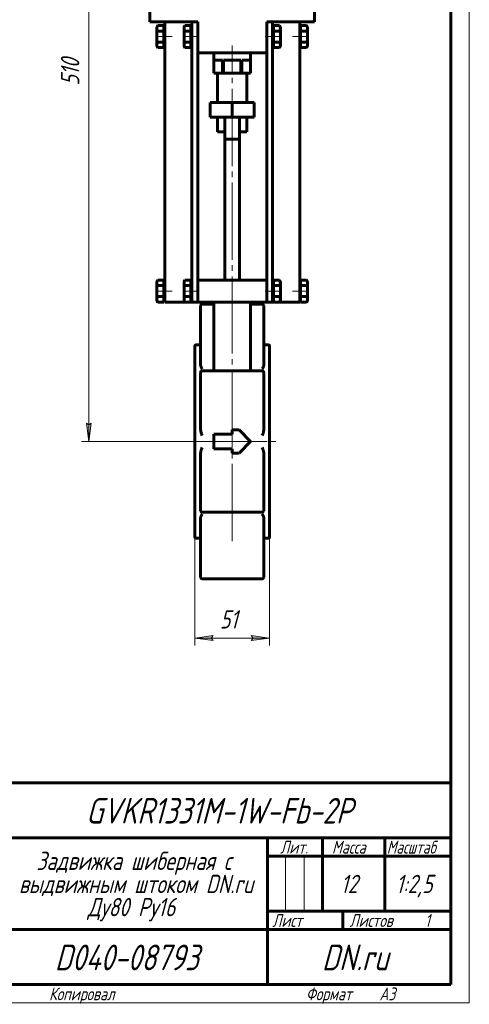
# Model space of a CAD drawing. Header units: millimetres. Extents: x 0 to 297, y 0 to 429.
# Tile 2 of 3: x 174 to 297, y 0 to 268. Entities that reach past the tile are written whole.
import ezdxf

# ---------------------------------------------------------------- set-up
doc = ezdxf.new("R2010")
doc.units = ezdxf.units.MM
for name, pattern in [('K5LT-1', [0]), ('K5LT_AXLED', [25.582741, 21.082741, -1.5, 1.5, -1.5]), ('K5LT_BASIC', [0]), ('K5LT_THIN', [0])]:
    doc.linetypes.add(name, pattern=pattern)
doc.layers.add('Системный слой', color=7, linetype='Continuous')
doc.layers.add('Системный слой (1)', color=251, linetype='Continuous', true_color=0x6c6c6c)
doc.styles.add('KDIMTEXTSTYLE', font='txt', dxfattribs={"width": 0.96, "oblique": 15, "height": 5})
doc.styles.add('KTEXTSTYLE', font='txt', dxfattribs={"width": 0.96, "height": 5})
doc.dimstyles.new('KDIMSTYLE (0.40)', dxfattribs={"dimtxt": 5, "dimasz": 1, "dimexe": 2, "dimexo": 0, "dimgap": 1, "dimtad": 1, "dimlfac": 2.5, "dimtxsty": 'KDIMTEXTSTYLE', "dimsah": 1, "dimcen": 0, "dimdle": 1, "dimadec": 0, "dimazin": 0, "dimtfac": 0.667, "dimtmove": 0, "dimatfit": 3, "dimfxl": 1, "dimtvp": 1, "dimtolj": 1, "dimtzin": 0, "dimarcsym": 0})

# ---------------------------------------------------------------- blocks, each defined once
blk = doc.blocks.new('U16')
at = {"layer": 'Системный слой (1)', "color": 143, "linetype": 'K5LT_BASIC', "lineweight": 60, "true_color": 0x33acca}
for p, q in [((222.59, 179.45), (223.79, 179.45)), ((240.99, 179.45), (242.19, 179.45))]:
    blk.add_line(p, q, dxfattribs=at)
blk = doc.blocks.new('U17')
at = {"layer": 'Системный слой (1)', "color": 143, "linetype": 'K5LT_BASIC', "lineweight": 60, "true_color": 0x33acca}
for p, q in [((222.59, 126.65), (223.79, 126.65)), ((240.99, 126.65), (242.19, 126.65))]:
    blk.add_line(p, q, dxfattribs=at)
blk = doc.blocks.new('D7')
at = {"layer": 'Системный слой (1)'}
for points in [[(227.19, 98.8), (226.69, 99.46), (227.19, 100.12), (222.19, 99.46)], [(237.59, 98.8), (242.59, 99.46), (237.59, 100.12), (238.09, 99.46)]]:
    blk.add_hatch(color=7, dxfattribs=at).paths.add_polyline_path(points)
at = {"layer": 'Системный слой (1)', "color": 7, "linetype": 'K5LT_THIN', "lineweight": 18, "true_color": 0xffffff}
for p, q in [((222.19, 127.05), (222.19, 97.46)), ((242.59, 127.05), (242.59, 97.46)), ((222.19, 99.46), (227.19, 100.12)), ((227.19, 98.8), (222.19, 99.46)), ((227.19, 100.12), (226.69, 99.46)), ((226.69, 99.46), (227.19, 98.8)), ((238.09, 99.46), (237.59, 100.12)), ((237.59, 100.12), (242.59, 99.46)), ((242.59, 99.46), (237.59, 98.8)), ((237.59, 98.8), (238.09, 99.46))]:
    blk.add_line(p, q, dxfattribs=at)
blk.add_wipeout([(229.04, 100.46), (229.04, 107.84), (235.48, 107.84), (235.48, 100.46)]).dxf.layer = 'Системный слой (1)'
blk.add_line((222.19, 99.46), (242.59, 99.46), dxfattribs=at)
at = {"layer": 'Системный слой (1)', "color": 7, "insert": (229.04, 107.05), "char_height": 5, "attachment_point": 1, "style": 'KTEXTSTYLE'}
blk.add_mtext('\\fArial|b0|c204|p34;\\H5.0;\\W1.000;\\Q15;\\fGOST Type AU|b0|i0|c204|p34;\\Q15;\\W0.960;51', dxfattribs=at)
blk = doc.blocks.new('KDIMARROW_01')
at = {"layer": 'Системный слой'}
blk.add_hatch(color=0, dxfattribs=at).paths.add_polyline_path([(-5, -0.66), (0, 0), (-5, 0.66), (-4.5, 0)])
at = {"layer": 'Системный слой', "color": 0, "linetype": 'K5LT_THIN', "lineweight": 18}
for p, q in [((-4.5, 0), (-5, 0.66)), ((-5, 0.66), (0, 0)), ((0, 0), (-5, -0.66)), ((-5, -0.66), (-4.5, 0))]:
    blk.add_line(p, q, dxfattribs=at)
at = {"layer": 'Системный слой (1)', "color": 0, "linetype": 'K5LT_THIN', "lineweight": 18}
blk.add_line((96.52, 153.05), (96.12, 153.05), dxfattribs=at)
blk = doc.blocks.new('D8')
at = {"layer": 'Системный слой (1)'}
for points in [[(193.98, 352.05), (193.32, 357.05), (192.66, 352.05), (193.32, 352.55)], [(193.32, 153.05), (193.98, 158.05), (193.32, 157.55), (192.66, 158.05)]]:
    blk.add_hatch(color=7, dxfattribs=at).paths.add_polyline_path(points)
at = {"layer": 'Системный слой (1)', "color": 7, "linetype": 'K5LT_THIN', "lineweight": 18, "true_color": 0xffffff}
for p, q in [((213.99, 357.05), (191.32, 357.05)), ((192.66, 352.05), (193.32, 357.05)), ((193.32, 357.05), (193.98, 352.05)), ((193.32, 352.55), (192.66, 352.05)), ((193.98, 352.05), (193.32, 352.55)), ((193.32, 153.05), (192.66, 158.05)), ((192.66, 158.05), (193.32, 157.55)), ((193.32, 157.55), (193.98, 158.05)), ((193.98, 158.05), (193.32, 153.05)), ((222.19, 153.05), (191.32, 153.05))]:
    blk.add_line(p, q, dxfattribs=at)
blk.add_wipeout([(192.32, 250.1), (184.94, 250.1), (184.94, 259.6), (192.32, 259.6)]).dxf.layer = 'Системный слой (1)'
blk.add_line((193.32, 357.05), (193.32, 153.05), dxfattribs=at)
at = {"layer": 'Системный слой (1)', "color": 7, "insert": (185.73, 250.1), "char_height": 5, "attachment_point": 1, "rotation": 90, "style": 'KTEXTSTYLE'}
blk.add_mtext('\\fArial|b0|c204|p34;\\H5.0;\\W1.000;\\Q15;\\fGOST Type AU|b0|i0|c204|p34;\\Q15;\\W0.960;510', dxfattribs=at)
blk = doc.blocks.new('U22')
at = {"color": 7, "linetype": 'K5LT_THIN', "lineweight": 18, "true_color": 0xffffff}
for p, q in [((297, 420), (297, 0)), ((246.96, 25), (246.96, 40)), ((251.98, 25), (251.98, 40)), ((297, 0), (0, 0))]:
    blk.add_line(p, q, dxfattribs=at)
at = {"color": 143, "linetype": 'K5LT_BASIC', "lineweight": 60, "true_color": 0x33acca}
for p, q in [((292, 415), (292, 5)), ((107, 60), (292, 60)), ((172, 45), (292, 45)), ((242, 5), (242, 45)), ((257, 25), (257, 45)), ((274, 25), (274, 45)), ((242, 40), (257, 40)), ((257, 40), (292, 40)), ((242, 25), (292, 25)), ((262.57, 20), (262.57, 25)), ((172, 20), (242, 20)), ((242, 20), (292, 20)), ((292, 5), (20, 5))]:
    blk.add_line(p, q, dxfattribs=at)
at = {"color": 7, "attachment_point": 1, "style": 'KTEXTSTYLE'}
for s, insert, char_height in [('\\fArial|b0|c204|p34;\\H5.0;\\W1.000;\\Q15;\\fGOST Type AU|b0|i0|c204|p34;\\Q15;\\W0.960;\\H7.00;GVKR1331M-1W-Fb-2P', (192.57, 55.86), 7), ('\\fArial|b0|c204|p34;\\H5.0;\\W1.000;\\Q15;\\fGOST Type AU|b0|i0|c204|p34;\\Q15;\\W0.960;\\H3.50;Лит.', (245.47, 44.18), 3.5), ('\\fArial|b0|c204|p34;\\H5.0;\\W1.000;\\Q15;\\fGOST Type AU|b0|i0|c204|p34;\\Q15;\\W0.960;\\H3.50;Масса', (259.58, 44.18), 3.5), ('\\fArial|b0|c204|p34;\\H5.0;\\W1.000;\\Q15;\\fGOST Type AU|b0|i0|c204|p34;\\Q15;\\W0.926;\\H3.50;Масштаб', (274.52, 44.18), 3.5), ('\\fArial|b0|c204|p34;\\H5.0;\\W1.000;\\Q15;\\fGOST Type AU|b0|i0|c204|p34;\\Q15;\\W0.960;Задвижка шиберная с', (179.04, 41.21), 5), ('\\fArial|b0|c204|p34;\\H5.0;\\W1.000;\\Q15;\\fGOST Type AU|b0|i0|c204|p34;\\Q15;\\W0.960;12', (261.94, 34.9), 5), ('\\fArial|b0|c204|p34;\\H5.0;\\W1.000;\\Q15;\\fGOST Type AU|b0|i0|c204|p34;\\Q15;\\W0.960;{\\c16737820;1:2,5}', (277, 34.9), 5), ('\\fArial|b0|c204|p34;\\H5.0;\\W1.000;\\Q15;\\fGOST Type AU|b0|i0|c204|p34;\\Q15;\\W0.960;выдвижным штоком DN.ru', (174.27, 34.9), 5), ('\\fArial|b0|c204|p34;\\H5.0;\\W1.000;\\Q15;\\fGOST Type AU|b0|i0|c204|p34;\\Q15;\\W0.960;Ду80 Ру16', (192.99, 28.59), 5), ('\\fArial|b0|c204|p34;\\H5.0;\\W1.000;\\Q15;\\fGOST Type AU|b0|i0|c204|p34;\\Q15;\\W0.960;\\H3.50;Лист', (243.32, 24.18), 3.5), ('\\fArial|b0|c204|p34;\\H5.0;\\W1.000;\\Q15;\\fGOST Type AU|b0|i0|c204|p34;\\Q15;\\W0.960;\\H3.50;Листов', (264.36, 24.18), 3.5), ('\\fArial|b0|c204|p34;\\H5.0;\\W1.000;\\Q15;\\fGOST Type AU|b0|i0|c204|p34;\\Q15;\\W0.960;\\H3.50;1', (284.91, 24.18), 3.5), ('\\fArial|b0|c204|p34;\\H5.0;\\W1.000;\\Q15;\\fGOST Type AU|b0|i0|c204|p34;\\Q15;\\W0.960;\\H7.00;D040-08793', (184.06, 15.86), 7), ('\\fArial|b0|c204|p34;\\H5.0;\\W1.000;\\Q15;\\fGOST Type AU|b0|i0|c204|p34;\\Q15;\\W0.960;\\H7.00;DN.ru', (256.84, 15.86), 7), ('\\fArial|b0|c204|p34;\\H5.0;\\W1.000;\\Q15;\\fGOST Type AU|b0|i0|c204|p34;\\Q15;\\W0.960;\\H3.50;Копировал', (182.5, 4.18), 3.5), ('\\fArial|b0|c204|p34;\\H5.0;\\W1.000;\\Q15;\\fGOST Type AU|b0|i0|c204|p34;\\Q15;\\W0.960;\\H3.50;Формат', (252.5, 4.18), 3.5), ('\\fArial|b0|c204|p34;\\H5.0;\\W1.000;\\Q15;\\fGOST Type AU|b0|i0|c204|p34;\\Q15;\\W0.960;\\H3.50;A3', (272.5, 4.18), 3.5)]:
    blk.add_mtext(s, dxfattribs=dict(at, insert=insert, char_height=char_height))

msp = doc.modelspace()

# ---------------------------------------------------------------- linework, layer by layer
at = {"layer": 'Системный слой (1)', "color": 143, "linetype": 'K5LT_BASIC', "lineweight": 60, "true_color": 0x33acca}
for p, q in [((209.9947, 267.4471), (209.9947, 280.6471)), ((254.7947, 267.4471), (254.7947, 280.6471)), ((213.9947, 267.4471), (209.9947, 267.4471)), ((212.1069, 266.4494), (211.8747, 266.0471)), ((211.8747, 266.0471), (211.8747, 265.6988)), ((213.7547, 266.4494), (212.1069, 266.4494)), ((213.7547, 266.4494), (213.7547, 265.6988)), ((213.9947, 266.0471), (213.7547, 266.0471)), ((213.9947, 267.4471), (213.9947, 191.0471)), ((213.9947, 267.4471), (221.3947, 267.4471)), ((219.5069, 266.4494), (219.2747, 266.0471)), ((219.2747, 266.0471), (219.2747, 265.6988)), ((221.1547, 266.4494), (219.5069, 266.4494)), ((221.1547, 266.4494), (221.1547, 265.6988)), ((221.3947, 266.0471), (221.1547, 266.0471)), ((221.3947, 267.4471), (222.9947, 267.4471)), ((221.3947, 267.4471), (221.3947, 191.0471)), ((222.9947, 267.4471), (222.9947, 197.0471)), ((243.3947, 267.4471), (241.7947, 267.4471)), ((241.7947, 267.4471), (241.7947, 197.0471)), ((243.3947, 267.4471), (243.3947, 191.0471)), ((243.3947, 267.4471), (250.7947, 267.4471)), ((243.3947, 266.0471), (243.6347, 266.0471)), ((243.6347, 266.4494), (243.6347, 265.6988)), ((243.6347, 266.4494), (245.2825, 266.4494)), ((245.2825, 266.4494), (245.5147, 266.0471)), ((245.5147, 266.0471), (245.5147, 265.6988)), ((250.7947, 267.4471), (250.7947, 191.0471)), ((254.7947, 267.4471), (250.7947, 267.4471)), ((250.7947, 266.0471), (251.0347, 266.0471)), ((251.0347, 266.4494), (251.0347, 265.6988)), ((251.0347, 266.4494), (252.6825, 266.4494)), ((252.6825, 266.4494), (252.9147, 266.0471)), ((252.9147, 266.0471), (252.9147, 265.6988)), ((211.8747, 265.6988), (211.8747, 263.4471)), ((211.8747, 263.4471), (211.8747, 261.1955)), ((213.7547, 264.9483), (212.1069, 264.9483)), ((213.7547, 265.6988), (213.7547, 264.9483)), ((213.7547, 264.9483), (213.7547, 263.4471)), ((213.7547, 263.4471), (213.7547, 261.946)), ((219.2747, 265.6988), (219.2747, 263.4471)), ((219.2747, 263.4471), (219.2747, 261.1955)), ((221.1547, 264.9483), (219.5069, 264.9483)), ((221.1547, 265.6988), (221.1547, 264.9483)), ((221.1547, 264.9483), (221.1547, 263.4471)), ((221.1547, 263.4471), (221.1547, 261.946)), ((243.6347, 265.6988), (243.6347, 264.9483)), ((243.6347, 264.9483), (243.6347, 263.4471)), ((243.6347, 264.9483), (245.2825, 264.9483)), ((243.6347, 263.4471), (243.6347, 261.946)), ((245.5147, 265.6988), (245.5147, 263.4471)), ((245.5147, 263.4471), (245.5147, 261.1955)), ((251.0347, 265.6988), (251.0347, 264.9483)), ((251.0347, 264.9483), (251.0347, 263.4471)), ((251.0347, 264.9483), (252.6825, 264.9483)), ((251.0347, 263.4471), (251.0347, 261.946)), ((252.9147, 265.6988), (252.9147, 263.4471)), ((252.9147, 263.4471), (252.9147, 261.1955)), ((211.8747, 261.1955), (211.8747, 260.8471)), ((212.1069, 260.4449), (211.8747, 260.8471)), ((213.7547, 261.946), (212.1069, 261.946)), ((213.7547, 260.4449), (212.1069, 260.4449)), ((213.7547, 261.946), (213.7547, 261.1955)), ((213.7547, 261.1955), (213.7547, 260.4449)), ((213.9947, 260.8471), (213.7547, 260.8471)), ((219.2747, 261.1955), (219.2747, 260.8471)), ((219.5069, 260.4449), (219.2747, 260.8471)), ((221.1547, 261.946), (219.5069, 261.946)), ((221.1547, 260.4449), (219.5069, 260.4449)), ((221.1547, 261.946), (221.1547, 261.1955)), ((221.1547, 261.1955), (221.1547, 260.4449)), ((221.3947, 260.8471), (221.1547, 260.8471)), ((243.3947, 260.8471), (243.6347, 260.8471)), ((243.6347, 261.946), (245.2825, 261.946)), ((243.6347, 261.946), (243.6347, 261.1955)), ((243.6347, 261.1955), (243.6347, 260.4449)), ((243.6347, 260.4449), (245.2825, 260.4449)), ((245.2825, 260.4449), (245.5147, 260.8471)), ((245.5147, 261.1955), (245.5147, 260.8471)), ((250.7947, 260.8471), (251.0347, 260.8471)), ((251.0347, 261.946), (251.0347, 261.1955)), ((251.0347, 261.946), (252.6825, 261.946)), ((251.0347, 261.1955), (251.0347, 260.4449)), ((251.0347, 260.4449), (252.6825, 260.4449)), ((252.6825, 260.4449), (252.9147, 260.8471)), ((252.9147, 261.1955), (252.9147, 260.8471)), ((222.9947, 259.0471), (241.7947, 259.0471)), ((227.3947, 253.4471), (227.3947, 259.0471)), ((237.3947, 253.4471), (237.3947, 259.0471)), ((227.3968, 253.4471), (227.3968, 257.0471)), ((227.3968, 257.0471), (229.7716, 257.0471)), ((229.7716, 253.4471), (229.7716, 257.0471)), ((230.0198, 257.0471), (232.3947, 257.0471)), ((230.0198, 253.4471), (230.0198, 257.0471)), ((232.3947, 257.0471), (234.7696, 257.0471)), ((234.7696, 253.4471), (234.7696, 257.0471)), ((235.0178, 257.0471), (237.3926, 257.0471)), ((235.0178, 253.4471), (235.0178, 257.0471)), ((237.3926, 253.4471), (237.3926, 257.0471)), ((227.3947, 253.4471), (227.3968, 253.4471)), ((227.3968, 253.4471), (229.7716, 253.4471)), ((228.3947, 245.4471), (228.3947, 253.4471)), ((229.7716, 253.4471), (230.0198, 253.4471)), ((230.0198, 253.4471), (234.7696, 253.4471)), ((234.7696, 253.4471), (235.0178, 253.4471)), ((235.0178, 253.4471), (237.3926, 253.4471)), ((236.3947, 245.4471), (236.3947, 253.4471)), ((237.3926, 253.4471), (237.3947, 253.4471)), ((226.3947, 241.4471), (226.3947, 245.4471)), ((226.3947, 245.4471), (232.3947, 245.4471)), ((232.3947, 241.4471), (232.3947, 245.4471)), ((232.3947, 245.4471), (238.3947, 245.4471)), ((238.3947, 241.4471), (238.3947, 245.4471)), ((226.3947, 241.4471), (232.3947, 241.4471)), ((228.3947, 237.4471), (228.3947, 241.4471)), ((230.3947, 235.4471), (230.3947, 241.4471)), ((232.3947, 241.4471), (238.3947, 241.4471)), ((234.3947, 235.4471), (234.3947, 241.4471)), ((236.3947, 237.4471), (236.3947, 241.4471)), ((228.3947, 237.4471), (230.3947, 237.4471)), ((234.3947, 237.4471), (236.3947, 237.4471)), ((230.3947, 197.0471), (230.3947, 235.4471)), ((234.3947, 235.4471), (230.3947, 235.4471)), ((234.3947, 197.0471), (234.3947, 235.4471)), ((212.1069, 197.0494), (211.8747, 196.6471)), ((211.8747, 196.6471), (211.8747, 196.2988)), ((211.8747, 196.2988), (211.8747, 194.0471)), ((213.7547, 197.0494), (212.1069, 197.0494)), ((213.7547, 197.0494), (213.7547, 196.2988)), ((213.9947, 196.6471), (213.7547, 196.6471)), ((213.7547, 196.2988), (213.7547, 195.5483)), ((219.5069, 197.0494), (219.2747, 196.6471)), ((219.2747, 196.6471), (219.2747, 196.2988)), ((219.2747, 196.2988), (219.2747, 194.0471)), ((221.1547, 197.0494), (219.5069, 197.0494)), ((221.1547, 197.0494), (221.1547, 196.2988)), ((221.3947, 196.6471), (221.1547, 196.6471)), ((221.1547, 196.2988), (221.1547, 195.5483)), ((222.9947, 191.0471), (222.9947, 197.0471)), ((222.9947, 197.0471), (241.7947, 197.0471)), ((241.7947, 191.0471), (241.7947, 197.0471)), ((243.3947, 196.6471), (243.6347, 196.6471)), ((243.6347, 197.0494), (243.6347, 196.2988)), ((243.6347, 197.0494), (245.2825, 197.0494)), ((243.6347, 196.2988), (243.6347, 195.5483)), ((245.2825, 197.0494), (245.5147, 196.6471)), ((245.5147, 196.6471), (245.5147, 196.2988)), ((245.5147, 196.2988), (245.5147, 194.0471)), ((250.7947, 196.6471), (251.0347, 196.6471)), ((251.0347, 197.0494), (252.6825, 197.0494)), ((251.0347, 197.0494), (251.0347, 196.2988)), ((251.0347, 196.2988), (251.0347, 195.5483)), ((252.6825, 197.0494), (252.9147, 196.6471)), ((252.9147, 196.6471), (252.9147, 196.2988)), ((252.9147, 196.2988), (252.9147, 194.0471)), ((211.8747, 194.0471), (211.8747, 191.7955)), ((213.7547, 195.5483), (212.1069, 195.5483)), ((213.7547, 195.5483), (213.7547, 194.0471)), ((213.7547, 194.0471), (213.7547, 192.546)), ((219.2747, 194.0471), (219.2747, 191.7955)), ((221.1547, 195.5483), (219.5069, 195.5483)), ((221.1547, 195.5483), (221.1547, 194.0471)), ((221.1547, 194.0471), (221.1547, 192.546)), ((243.6347, 195.5483), (245.2825, 195.5483)), ((243.6347, 195.5483), (243.6347, 194.0471)), ((243.6347, 194.0471), (243.6347, 192.546)), ((245.5147, 194.0471), (245.5147, 191.7955)), ((251.0347, 195.5483), (252.6825, 195.5483)), ((251.0347, 195.5483), (251.0347, 194.0471)), ((251.0347, 194.0471), (251.0347, 192.546)), ((252.9147, 194.0471), (252.9147, 191.7955)), ((211.8747, 191.7955), (211.8747, 191.4471)), ((212.1069, 191.0449), (211.8747, 191.4471)), ((213.7547, 192.546), (212.1069, 192.546)), ((213.7547, 191.0449), (212.1069, 191.0449)), ((213.7547, 192.546), (213.7547, 191.7955)), ((213.7547, 191.7955), (213.7547, 191.0449)), ((213.9947, 191.4471), (213.7547, 191.4471)), ((217.5947, 191.0471), (213.9947, 191.0471)), ((219.5056, 191.0471), (217.5947, 191.0471)), ((219.2747, 191.7955), (219.2747, 191.4471)), ((219.5069, 191.0449), (219.2747, 191.4471)), ((221.1547, 192.546), (219.5069, 192.546)), ((221.1547, 191.0449), (219.5069, 191.0449)), ((221.1547, 192.546), (221.1547, 191.7955)), ((221.1547, 191.7955), (221.1547, 191.0449)), ((221.3947, 191.4471), (221.1547, 191.4471)), ((221.3947, 191.0471), (221.1547, 191.0471)), ((221.3947, 191.0471), (222.9947, 191.0471)), ((222.9947, 191.0471), (241.7947, 191.0471)), ((227.3947, 191.0471), (227.3947, 172.3053)), ((237.3947, 191.0471), (237.3947, 172.3053)), ((243.3947, 191.0471), (241.7947, 191.0471)), ((243.3947, 191.4471), (243.6347, 191.4471)), ((243.3947, 191.0471), (243.6347, 191.0471)), ((243.6347, 192.546), (243.6347, 191.7955)), ((243.6347, 192.546), (245.2825, 192.546)), ((243.6347, 191.7955), (243.6347, 191.0449)), ((243.6347, 191.0449), (245.2825, 191.0449)), ((245.2825, 191.0449), (245.5147, 191.4471)), ((245.2838, 191.0471), (247.1947, 191.0471)), ((245.5147, 191.7955), (245.5147, 191.4471)), ((247.1947, 191.0471), (250.7947, 191.0471)), ((250.7947, 191.4471), (251.0347, 191.4471)), ((251.0347, 192.546), (251.0347, 191.7955)), ((251.0347, 192.546), (252.6825, 192.546)), ((251.0347, 191.7955), (251.0347, 191.0449)), ((251.0347, 191.0449), (252.6825, 191.0449)), ((252.6825, 191.0449), (252.9147, 191.4471)), ((252.9147, 191.7955), (252.9147, 191.4471)), ((223.7947, 181.7934), (223.7947, 190.0895)), ((227.3947, 190.4895), (224.1947, 190.4895)), ((240.5947, 190.4895), (237.3947, 190.4895)), ((240.9947, 189.6328), (240.9947, 190.0895)), ((240.9947, 181.7934), (240.9947, 190.0895)), ((223.7947, 176.6197), (223.7947, 181.7934)), ((240.9947, 176.6197), (240.9947, 181.7934)), ((222.1947, 179.0471), (222.1947, 127.0471)), ((242.5947, 179.0471), (242.5947, 127.0471)), ((223.7947, 173.8382), (223.7947, 176.6197)), ((240.9947, 173.8382), (240.9947, 176.6197)), ((223.7947, 160.362), (223.7947, 171.9053)), ((240.5947, 172.3053), (224.1947, 172.3053)), ((240.9947, 160.362), (240.9947, 171.9053)), ((223.7947, 158.219), (223.7947, 160.362)), ((240.9947, 158.219), (240.9947, 160.362)), ((223.7947, 156.2444), (223.7947, 158.219)), ((232.3947, 156.1866), (232.3947, 155.0471)), ((234.2553, 156.1866), (232.3947, 156.1866)), ((234.2553, 156.1866), (237.3947, 153.0471)), ((240.9947, 156.2444), (240.9947, 158.219)), ((227.3947, 155.0471), (227.3947, 151.0471)), ((227.3947, 155.0471), (232.3947, 155.0471)), ((237.3947, 153.0471), (234.2553, 149.9077)), ((227.3947, 151.0471), (232.3947, 151.0471)), ((232.3947, 151.0471), (232.3947, 149.9077)), ((223.7947, 147.8753), (223.7947, 149.8498)), ((223.7947, 145.7323), (223.7947, 147.8753)), ((234.2553, 149.9077), (232.3947, 149.9077)), ((240.9947, 147.8753), (240.9947, 149.8498)), ((240.9947, 145.7323), (240.9947, 147.8753)), ((223.7947, 134.189), (223.7947, 145.7323)), ((240.9947, 134.189), (240.9947, 145.7323)), ((223.7947, 129.4746), (223.7947, 132.2561)), ((240.5947, 133.789), (224.1947, 133.789)), ((240.9947, 129.4746), (240.9947, 132.2561)), ((223.7947, 124.3009), (223.7947, 129.4746)), ((240.9947, 124.3009), (240.9947, 129.4746)), ((223.7947, 116.0048), (223.7947, 124.3009)), ((240.9947, 116.0048), (240.9947, 124.3009)), ((240.5947, 115.6048), (224.1947, 115.6048)), ((240.9947, 116.0048), (240.9947, 116.4615))]:
    msp.add_line(p, q, dxfattribs=at)
at = {"layer": 'Системный слой (1)', "color": 30, "linetype": 'K5LT_AXLED', "lineweight": 18, "true_color": 0xff8000}
for p, q in [((215.9947, 263.4471), (211.7547, 263.4471)), ((223.3947, 263.4471), (219.1547, 263.4471)), ((245.6347, 263.4471), (241.3947, 263.4471)), ((253.0347, 263.4471), (248.7947, 263.4471)), ((232.3947, 125.8381), (232.3947, 261.0471)), ((215.9947, 194.0471), (211.7547, 194.0471)), ((223.3947, 194.0471), (219.1547, 194.0471)), ((245.6347, 194.0471), (241.3947, 194.0471)), ((253.0347, 194.0471), (248.7947, 194.0471)), ((220.1947, 153.0471), (244.5947, 153.0471)), ((220.7947, 153.0471), (243.9947, 153.0471))]:
    msp.add_line(p, q, dxfattribs=at)
at = {"layer": 'Системный слой (1)', "color": 143, "linetype": 'K5LT_BASIC', "lineweight": 60, "true_color": 0x33acca}
for centre, start, end in [((224.1947, 190.0895), 90, 180), ((224.1947, 190.0895), 90, 180), ((240.5947, 190.0895), 0, 90), ((240.5947, 190.0895), 0, 90), ((222.5947, 179.0471), 90, 180), ((242.1947, 179.0471), 0, 90), ((224.1947, 171.9053), 90, 180), ((240.5947, 171.9053), 0, 90), ((224.1947, 134.189), 180, 270), ((240.5947, 134.189), 270, 0), ((222.5947, 127.0471), 180, 270), ((242.1947, 127.0471), 270, 0), ((224.1947, 116.0048), 180, 270), ((240.5947, 116.0048), 270, 0), ((240.5947, 116.0048), 270, 0)]:
    msp.add_arc(centre, 0.4, start, end, dxfattribs=at)
for points, knots in [([(212.1069, 266.4494), (212.076, 266.3958), (212.0301, 266.3095), (211.9762, 266.1878), (211.9409, 266.0925), (211.9118, 265.9944), (211.8888, 265.8894), (211.8768, 265.7882), (211.8747, 265.7227), (211.8747, 265.6988)], [0, 0, 0, 0, 2.19292398, 3.51825832, 4.90426476, 6.00979902, 7.4227334, 9.05858362, 10, 10, 10, 10]), ([(219.5069, 266.4494), (219.476, 266.3958), (219.4301, 266.3095), (219.3762, 266.1878), (219.3409, 266.0925), (219.3118, 265.9944), (219.2888, 265.8894), (219.2768, 265.7882), (219.2747, 265.7227), (219.2747, 265.6988)], [0, 0, 0, 0, 2.19292398, 3.51825832, 4.90426476, 6.00979902, 7.4227334, 9.05858362, 10, 10, 10, 10]), ([(245.2825, 266.4494), (245.3134, 266.3958), (245.3593, 266.3095), (245.4133, 266.1878), (245.4485, 266.0925), (245.4776, 265.9944), (245.5006, 265.8894), (245.5126, 265.7882), (245.5147, 265.7227), (245.5147, 265.6988)], [0, 0, 0, 0, 2.19292398, 3.51825832, 4.90426476, 6.00979902, 7.4227334, 9.05858362, 10, 10, 10, 10]), ([(252.6825, 266.4494), (252.7134, 266.3958), (252.7593, 266.3095), (252.8133, 266.1878), (252.8485, 266.0925), (252.8776, 265.9944), (252.9006, 265.8894), (252.9126, 265.7882), (252.9147, 265.7227), (252.9147, 265.6988)], [0, 0, 0, 0, 2.19292398, 3.51825832, 4.90426476, 6.00979902, 7.4227334, 9.05858362, 10, 10, 10, 10]), ([(211.8747, 265.6988), (211.8747, 265.6528), (211.8802, 265.5639), (211.9043, 265.4285), (211.9384, 265.3109), (211.9996, 265.1486), (212.0574, 265.034), (212.1069, 264.9483)], [0, 0, 0, 0, 1.44740223, 2.79972062, 4.28007379, 5.18836903, 8, 8, 8, 8]), ([(219.2747, 265.6988), (219.2747, 265.6528), (219.2802, 265.5639), (219.3043, 265.4285), (219.3384, 265.3109), (219.3996, 265.1486), (219.4574, 265.034), (219.5069, 264.9483)], [0, 0, 0, 0, 1.44740223, 2.79972062, 4.28007379, 5.18836903, 8, 8, 8, 8]), ([(245.5147, 265.6988), (245.5147, 265.6528), (245.5092, 265.5639), (245.4851, 265.4285), (245.451, 265.3109), (245.3898, 265.1486), (245.332, 265.034), (245.2825, 264.9483)], [0, 0, 0, 0, 1.44740223, 2.79972062, 4.28007379, 5.18836903, 8, 8, 8, 8]), ([(252.9147, 265.6988), (252.9147, 265.6528), (252.9092, 265.5639), (252.8851, 265.4285), (252.851, 265.3109), (252.7898, 265.1486), (252.732, 265.034), (252.6825, 264.9483)], [0, 0, 0, 0, 1.44740223, 2.79972062, 4.28007379, 5.18836903, 8, 8, 8, 8]), ([(212.1069, 261.946), (212.076, 261.8925), (212.0301, 261.8061), (211.9762, 261.6845), (211.9409, 261.5891), (211.9118, 261.491), (211.8888, 261.3861), (211.8768, 261.2849), (211.8747, 261.2194), (211.8747, 261.1955)], [0, 0, 0, 0, 2.19292398, 3.51825832, 4.90426476, 6.00979902, 7.4227334, 9.05858362, 10, 10, 10, 10]), ([(211.8747, 261.1955), (211.8747, 261.1495), (211.8802, 261.0605), (211.9043, 260.9252), (211.9384, 260.8076), (211.9996, 260.6453), (212.0574, 260.5307), (212.1069, 260.4449)], [0, 0, 0, 0, 1.44740223, 2.79972062, 4.28007379, 5.18836903, 8, 8, 8, 8]), ([(219.5069, 261.946), (219.476, 261.8925), (219.4301, 261.8061), (219.3762, 261.6845), (219.3409, 261.5891), (219.3118, 261.491), (219.2888, 261.3861), (219.2768, 261.2849), (219.2747, 261.2194), (219.2747, 261.1955)], [0, 0, 0, 0, 2.19292398, 3.51825832, 4.90426476, 6.00979902, 7.4227334, 9.05858362, 10, 10, 10, 10]), ([(219.2747, 261.1955), (219.2747, 261.1495), (219.2802, 261.0605), (219.3043, 260.9252), (219.3384, 260.8076), (219.3996, 260.6453), (219.4574, 260.5307), (219.5069, 260.4449)], [0, 0, 0, 0, 1.44740223, 2.79972062, 4.28007379, 5.18836903, 8, 8, 8, 8]), ([(245.2825, 261.946), (245.3134, 261.8925), (245.3593, 261.8061), (245.4133, 261.6845), (245.4485, 261.5891), (245.4776, 261.491), (245.5006, 261.3861), (245.5126, 261.2849), (245.5147, 261.2194), (245.5147, 261.1955)], [0, 0, 0, 0, 2.19292398, 3.51825832, 4.90426476, 6.00979902, 7.4227334, 9.05858362, 10, 10, 10, 10]), ([(245.5147, 261.1955), (245.5147, 261.1495), (245.5092, 261.0605), (245.4851, 260.9252), (245.451, 260.8076), (245.3898, 260.6453), (245.332, 260.5307), (245.2825, 260.4449)], [0, 0, 0, 0, 1.44740223, 2.79972062, 4.28007379, 5.18836903, 8, 8, 8, 8]), ([(252.6825, 261.946), (252.7134, 261.8925), (252.7593, 261.8061), (252.8133, 261.6845), (252.8485, 261.5891), (252.8776, 261.491), (252.9006, 261.3861), (252.9126, 261.2849), (252.9147, 261.2194), (252.9147, 261.1955)], [0, 0, 0, 0, 2.19292398, 3.51825832, 4.90426476, 6.00979902, 7.4227334, 9.05858362, 10, 10, 10, 10]), ([(252.9147, 261.1955), (252.9147, 261.1495), (252.9092, 261.0605), (252.8851, 260.9252), (252.851, 260.8076), (252.7898, 260.6453), (252.732, 260.5307), (252.6825, 260.4449)], [0, 0, 0, 0, 1.44740223, 2.79972062, 4.28007379, 5.18836903, 8, 8, 8, 8]), ([(212.1069, 197.0494), (212.076, 196.9958), (212.0301, 196.9095), (211.9762, 196.7878), (211.9409, 196.6925), (211.9118, 196.5944), (211.8888, 196.4894), (211.8768, 196.3882), (211.8747, 196.3227), (211.8747, 196.2988)], [0, 0, 0, 0, 2.19292398, 3.51825832, 4.90426476, 6.00979902, 7.4227334, 9.05858362, 10, 10, 10, 10]), ([(211.8747, 196.2988), (211.8747, 196.2528), (211.8802, 196.1639), (211.9043, 196.0285), (211.9384, 195.9109), (211.9996, 195.7486), (212.0574, 195.634), (212.1069, 195.5483)], [0, 0, 0, 0, 1.44740223, 2.79972062, 4.28007379, 5.18836903, 8, 8, 8, 8]), ([(219.5069, 197.0494), (219.476, 196.9958), (219.4301, 196.9095), (219.3762, 196.7878), (219.3409, 196.6925), (219.3118, 196.5944), (219.2888, 196.4894), (219.2768, 196.3882), (219.2747, 196.3227), (219.2747, 196.2988)], [0, 0, 0, 0, 2.19292398, 3.51825832, 4.90426476, 6.00979902, 7.4227334, 9.05858362, 10, 10, 10, 10]), ([(219.2747, 196.2988), (219.2747, 196.2528), (219.2802, 196.1639), (219.3043, 196.0285), (219.3384, 195.9109), (219.3996, 195.7486), (219.4574, 195.634), (219.5069, 195.5483)], [0, 0, 0, 0, 1.44740223, 2.79972062, 4.28007379, 5.18836903, 8, 8, 8, 8]), ([(245.2825, 197.0494), (245.3134, 196.9958), (245.3593, 196.9095), (245.4133, 196.7878), (245.4485, 196.6925), (245.4776, 196.5944), (245.5006, 196.4894), (245.5126, 196.3882), (245.5147, 196.3227), (245.5147, 196.2988)], [0, 0, 0, 0, 2.19292398, 3.51825832, 4.90426476, 6.00979902, 7.4227334, 9.05858362, 10, 10, 10, 10]), ([(245.5147, 196.2988), (245.5147, 196.2528), (245.5092, 196.1639), (245.4851, 196.0285), (245.451, 195.9109), (245.3898, 195.7486), (245.332, 195.634), (245.2825, 195.5483)], [0, 0, 0, 0, 1.44740223, 2.79972062, 4.28007379, 5.18836903, 8, 8, 8, 8]), ([(252.6825, 197.0494), (252.7134, 196.9958), (252.7593, 196.9095), (252.8133, 196.7878), (252.8485, 196.6925), (252.8776, 196.5944), (252.9006, 196.4894), (252.9126, 196.3882), (252.9147, 196.3227), (252.9147, 196.2988)], [0, 0, 0, 0, 2.19292398, 3.51825832, 4.90426476, 6.00979902, 7.4227334, 9.05858362, 10, 10, 10, 10]), ([(252.9147, 196.2988), (252.9147, 196.2528), (252.9092, 196.1639), (252.8851, 196.0285), (252.851, 195.9109), (252.7898, 195.7486), (252.732, 195.634), (252.6825, 195.5483)], [0, 0, 0, 0, 1.44740223, 2.79972062, 4.28007379, 5.18836903, 8, 8, 8, 8]), ([(212.1069, 192.546), (212.076, 192.4925), (212.0301, 192.4061), (211.9762, 192.2845), (211.9409, 192.1891), (211.9118, 192.091), (211.8888, 191.9861), (211.8768, 191.8849), (211.8747, 191.8194), (211.8747, 191.7955)], [0, 0, 0, 0, 2.19292398, 3.51825832, 4.90426476, 6.00979902, 7.4227334, 9.05858362, 10, 10, 10, 10]), ([(211.8747, 191.7955), (211.8747, 191.7495), (211.8802, 191.6605), (211.9043, 191.5252), (211.9384, 191.4076), (211.9996, 191.2453), (212.0574, 191.1307), (212.1069, 191.0449)], [0, 0, 0, 0, 1.44740223, 2.79972062, 4.28007379, 5.18836903, 8, 8, 8, 8]), ([(219.5069, 192.546), (219.476, 192.4925), (219.4301, 192.4061), (219.3762, 192.2845), (219.3409, 192.1891), (219.3118, 192.091), (219.2888, 191.9861), (219.2768, 191.8849), (219.2747, 191.8194), (219.2747, 191.7955)], [0, 0, 0, 0, 2.19292398, 3.51825832, 4.90426476, 6.00979902, 7.4227334, 9.05858362, 10, 10, 10, 10]), ([(219.2747, 191.7955), (219.2747, 191.7495), (219.2802, 191.6605), (219.3043, 191.5252), (219.3384, 191.4076), (219.3996, 191.2453), (219.4574, 191.1307), (219.5069, 191.0449)], [0, 0, 0, 0, 1.44740223, 2.79972062, 4.28007379, 5.18836903, 8, 8, 8, 8]), ([(245.2825, 192.546), (245.3134, 192.4925), (245.3593, 192.4061), (245.4133, 192.2845), (245.4485, 192.1891), (245.4776, 192.091), (245.5006, 191.9861), (245.5126, 191.8849), (245.5147, 191.8194), (245.5147, 191.7955)], [0, 0, 0, 0, 2.19292398, 3.51825832, 4.90426476, 6.00979902, 7.4227334, 9.05858362, 10, 10, 10, 10]), ([(245.5147, 191.7955), (245.5147, 191.7495), (245.5092, 191.6605), (245.4851, 191.5252), (245.451, 191.4076), (245.3898, 191.2453), (245.332, 191.1307), (245.2825, 191.0449)], [0, 0, 0, 0, 1.44740223, 2.79972062, 4.28007379, 5.18836903, 8, 8, 8, 8]), ([(252.6825, 192.546), (252.7134, 192.4925), (252.7593, 192.4061), (252.8133, 192.2845), (252.8485, 192.1891), (252.8776, 192.091), (252.9006, 191.9861), (252.9126, 191.8849), (252.9147, 191.8194), (252.9147, 191.7955)], [0, 0, 0, 0, 2.19292398, 3.51825832, 4.90426476, 6.00979902, 7.4227334, 9.05858362, 10, 10, 10, 10]), ([(252.9147, 191.7955), (252.9147, 191.7495), (252.9092, 191.6605), (252.8851, 191.5252), (252.851, 191.4076), (252.7898, 191.2453), (252.732, 191.1307), (252.6825, 191.0449)], [0, 0, 0, 0, 1.44740223, 2.79972062, 4.28007379, 5.18836903, 8, 8, 8, 8]), ([(223.7947, 173.8382), (223.7947, 173.8154), (223.7971, 173.7697), (223.8068, 173.7009), (223.8219, 173.6316), (223.845, 173.5504), (223.8819, 173.4467), (223.9265, 173.344), (223.9796, 173.234), (224.0279, 173.1413), (224.1028, 173.0044), (224.1569, 172.9094), (224.1947, 172.8426)], [0, 0, 0, 0, 0.88485617, 1.77959549, 2.68219448, 3.5909108, 4.95423703, 6.74291326, 7.61834277, 9.27757835, 10.39684874, 13, 13, 13, 13]), ([(240.9947, 173.8382), (240.9947, 173.8154), (240.9923, 173.7697), (240.9826, 173.7009), (240.9675, 173.6316), (240.9444, 173.5504), (240.9075, 173.4467), (240.8629, 173.344), (240.8098, 173.234), (240.7615, 173.1413), (240.6867, 173.0044), (240.6325, 172.9094), (240.5947, 172.8426)], [0, 0, 0, 0, 0.88485617, 1.77959549, 2.68219448, 3.5909108, 4.95423703, 6.74291326, 7.61834277, 9.27757835, 10.39684874, 13, 13, 13, 13]), ([(223.7947, 156.2444), (223.7947, 156.2078), (223.7971, 156.1343), (223.8068, 156.0243), (223.8219, 155.914), (223.845, 155.7854), (223.8819, 155.6222), (223.9217, 155.4792), (223.9691, 155.3242), (224.0164, 155.1808), (224.0969, 154.9541), (224.1569, 154.7943), (224.1947, 154.6935)], [0, 0, 0, 0, 0.88485617, 1.77959549, 2.68219448, 3.5909108, 4.95423703, 6.74291326, 7.18130536, 8.87552168, 10.39684874, 13, 13, 13, 13]), ([(240.9947, 156.2444), (240.9947, 156.2078), (240.9923, 156.1343), (240.9826, 156.0243), (240.9675, 155.914), (240.9444, 155.7854), (240.9075, 155.6222), (240.8677, 155.4792), (240.8203, 155.3242), (240.773, 155.1808), (240.6925, 154.9541), (240.6325, 154.7943), (240.5947, 154.6935)], [0, 0, 0, 0, 0.88485617, 1.77959549, 2.68219448, 3.5909108, 4.95423703, 6.74291326, 7.18130536, 8.87552168, 10.39684874, 13, 13, 13, 13]), ([(224.1947, 151.4008), (224.1613, 151.3117), (224.0963, 151.1386), (224.0107, 150.8983), (223.9524, 150.7178), (223.907, 150.563), (223.8716, 150.4288), (223.8383, 150.2755), (223.8172, 150.15), (223.8038, 150.0395), (223.7965, 149.9447), (223.7947, 149.8814), (223.7947, 149.8498)], [0, 0, 0, 0, 2.298341, 4.46927103, 6.17061499, 6.88787946, 8.37621502, 9.52840743, 10.69255606, 11.4661749, 12.23585495, 13, 13, 13, 13]), ([(240.5947, 151.4008), (240.6281, 151.3117), (240.6931, 151.1386), (240.7787, 150.8983), (240.837, 150.7178), (240.8824, 150.563), (240.9178, 150.4288), (240.9511, 150.2755), (240.9722, 150.15), (240.9856, 150.0395), (240.9929, 149.9447), (240.9947, 149.8814), (240.9947, 149.8498)], [0, 0, 0, 0, 2.29834101, 4.46927104, 6.17061499, 6.88787946, 8.37621502, 9.52840743, 10.69255606, 11.4661749, 12.23585495, 13, 13, 13, 13]), ([(224.1947, 133.2517), (224.1613, 133.1927), (224.0963, 133.0785), (224.0107, 132.9217), (223.9478, 132.7959), (223.8986, 132.6867), (223.8608, 132.591), (223.8296, 132.4931), (223.8106, 132.4139), (223.7981, 132.3349), (223.7947, 132.2856), (223.7947, 132.2561)], [0, 0, 0, 0, 2.12154563, 4.12548095, 5.69595228, 6.69502355, 8.08365756, 9.15376914, 10.22757245, 10.94010531, 12, 12, 12, 12]), ([(240.5947, 133.2517), (240.6281, 133.1927), (240.6931, 133.0785), (240.7787, 132.9217), (240.8416, 132.7959), (240.8908, 132.6867), (240.9286, 132.591), (240.9598, 132.4931), (240.9788, 132.4139), (240.9914, 132.3349), (240.9947, 132.2856), (240.9947, 132.2561)], [0, 0, 0, 0, 2.12154563, 4.12548095, 5.69595228, 6.69502355, 8.08365756, 9.15376914, 10.22757245, 10.94010531, 12, 12, 12, 12])]:
    msp.add_open_spline(points, degree=3, knots=knots, dxfattribs=at)
at = {"layer": 'Системный слой (1)', "color": 7, "linetype": 'K5LT-1'}
for points, knots in [([(212.1069, 264.9483), (212.0977, 264.9165), (212.0744, 264.8337), (212.0323, 264.6737), (211.9807, 264.4508), (211.9373, 264.2174), (211.9071, 263.9999), (211.8916, 263.8468), (211.8829, 263.724), (211.8782, 263.6317), (211.8753, 263.5393), (211.8747, 263.4778), (211.8747, 263.4471)], [0, 0, 0, 0, 1.43286195, 3.72544107, 7.16430976, 11.33828068, 14.00371051, 16.66914034, 18.00185526, 19.33457017, 20.66728509, 22, 22, 22, 22]), ([(211.8747, 263.4471), (211.8747, 263.4053), (211.8759, 263.3213), (211.8812, 263.1952), (211.8899, 263.0695), (211.905, 262.9126), (211.93, 262.7248), (211.9742, 262.4739), (212.0329, 262.214), (212.0833, 262.028), (212.1069, 261.946)], [0, 0, 0, 0, 1.81846407, 3.63692813, 5.4553922, 7.27385627, 10.46569137, 13.65752648, 18.30421618, 22, 22, 22, 22]), ([(219.5069, 264.9483), (219.4977, 264.9165), (219.4744, 264.8337), (219.4323, 264.6737), (219.3807, 264.4508), (219.3373, 264.2174), (219.3071, 263.9999), (219.2916, 263.8468), (219.2829, 263.724), (219.2782, 263.6317), (219.2753, 263.5393), (219.2747, 263.4778), (219.2747, 263.4471)], [0, 0, 0, 0, 1.43286195, 3.72544107, 7.16430976, 11.33828068, 14.00371051, 16.66914034, 18.00185526, 19.33457017, 20.66728509, 22, 22, 22, 22]), ([(219.2747, 263.4471), (219.2747, 263.4053), (219.2759, 263.3213), (219.2812, 263.1952), (219.2899, 263.0695), (219.305, 262.9126), (219.33, 262.7248), (219.3742, 262.4739), (219.4329, 262.214), (219.4833, 262.028), (219.5069, 261.946)], [0, 0, 0, 0, 1.81846407, 3.63692813, 5.4553922, 7.27385627, 10.46569137, 13.65752648, 18.30421618, 22, 22, 22, 22]), ([(245.2825, 264.9483), (245.2917, 264.9165), (245.315, 264.8337), (245.3571, 264.6737), (245.4087, 264.4508), (245.4521, 264.2174), (245.4823, 263.9999), (245.4978, 263.8468), (245.5065, 263.724), (245.5112, 263.6317), (245.5141, 263.5393), (245.5147, 263.4778), (245.5147, 263.4471)], [0, 0, 0, 0, 1.43286195, 3.72544107, 7.16430976, 11.33828068, 14.00371051, 16.66914034, 18.00185526, 19.33457017, 20.66728509, 22, 22, 22, 22]), ([(245.5147, 263.4471), (245.5147, 263.4053), (245.5135, 263.3213), (245.5083, 263.1952), (245.4995, 263.0695), (245.4844, 262.9126), (245.4594, 262.7248), (245.4152, 262.4739), (245.3566, 262.214), (245.3061, 262.028), (245.2825, 261.946)], [0, 0, 0, 0, 1.81846407, 3.63692813, 5.4553922, 7.27385627, 10.46569137, 13.65752648, 18.30421618, 22, 22, 22, 22]), ([(252.6825, 264.9483), (252.6917, 264.9165), (252.715, 264.8337), (252.7571, 264.6737), (252.8087, 264.4508), (252.8521, 264.2174), (252.8823, 263.9999), (252.8978, 263.8468), (252.9065, 263.724), (252.9112, 263.6317), (252.9141, 263.5393), (252.9147, 263.4778), (252.9147, 263.4471)], [0, 0, 0, 0, 1.43286195, 3.72544107, 7.16430976, 11.33828068, 14.00371051, 16.66914034, 18.00185526, 19.33457017, 20.66728509, 22, 22, 22, 22]), ([(252.9147, 263.4471), (252.9147, 263.4053), (252.9135, 263.3213), (252.9083, 263.1952), (252.8995, 263.0695), (252.8844, 262.9126), (252.8594, 262.7248), (252.8152, 262.4739), (252.7566, 262.214), (252.7061, 262.028), (252.6825, 261.946)], [0, 0, 0, 0, 1.81846407, 3.63692813, 5.4553922, 7.27385627, 10.46569137, 13.65752648, 18.30421618, 22, 22, 22, 22]), ([(212.1069, 195.5483), (212.0977, 195.5165), (212.0744, 195.4337), (212.0323, 195.2737), (211.9807, 195.0508), (211.9373, 194.8174), (211.9071, 194.5999), (211.8916, 194.4468), (211.8829, 194.324), (211.8782, 194.2317), (211.8753, 194.1393), (211.8747, 194.0778), (211.8747, 194.0471)], [0, 0, 0, 0, 1.43286195, 3.72544107, 7.16430976, 11.33828068, 14.00371051, 16.66914034, 18.00185526, 19.33457017, 20.66728509, 22, 22, 22, 22]), ([(211.8747, 194.0471), (211.8747, 194.0053), (211.8759, 193.9213), (211.8812, 193.7952), (211.8899, 193.6695), (211.905, 193.5126), (211.93, 193.3248), (211.9742, 193.0739), (212.0329, 192.814), (212.0833, 192.628), (212.1069, 192.546)], [0, 0, 0, 0, 1.81846407, 3.63692813, 5.4553922, 7.27385627, 10.46569137, 13.65752648, 18.30421618, 22, 22, 22, 22]), ([(219.5069, 195.5483), (219.4977, 195.5165), (219.4744, 195.4337), (219.4323, 195.2737), (219.3807, 195.0508), (219.3373, 194.8174), (219.3071, 194.5999), (219.2916, 194.4468), (219.2829, 194.324), (219.2782, 194.2317), (219.2753, 194.1393), (219.2747, 194.0778), (219.2747, 194.0471)], [0, 0, 0, 0, 1.43286195, 3.72544107, 7.16430976, 11.33828068, 14.00371051, 16.66914034, 18.00185526, 19.33457017, 20.66728509, 22, 22, 22, 22]), ([(219.2747, 194.0471), (219.2747, 194.0053), (219.2759, 193.9213), (219.2812, 193.7952), (219.2899, 193.6695), (219.305, 193.5126), (219.33, 193.3248), (219.3742, 193.0739), (219.4329, 192.814), (219.4833, 192.628), (219.5069, 192.546)], [0, 0, 0, 0, 1.81846407, 3.63692813, 5.4553922, 7.27385627, 10.46569137, 13.65752648, 18.30421618, 22, 22, 22, 22]), ([(245.2825, 195.5483), (245.2917, 195.5165), (245.315, 195.4337), (245.3571, 195.2737), (245.4087, 195.0508), (245.4521, 194.8174), (245.4823, 194.5999), (245.4978, 194.4468), (245.5065, 194.324), (245.5112, 194.2317), (245.5141, 194.1393), (245.5147, 194.0778), (245.5147, 194.0471)], [0, 0, 0, 0, 1.43286195, 3.72544107, 7.16430976, 11.33828068, 14.00371051, 16.66914034, 18.00185526, 19.33457017, 20.66728509, 22, 22, 22, 22]), ([(245.5147, 194.0471), (245.5147, 194.0053), (245.5135, 193.9213), (245.5083, 193.7952), (245.4995, 193.6695), (245.4844, 193.5126), (245.4594, 193.3248), (245.4152, 193.0739), (245.3566, 192.814), (245.3061, 192.628), (245.2825, 192.546)], [0, 0, 0, 0, 1.81846407, 3.63692813, 5.4553922, 7.27385627, 10.46569137, 13.65752648, 18.30421618, 22, 22, 22, 22]), ([(252.6825, 195.5483), (252.6917, 195.5165), (252.715, 195.4337), (252.7571, 195.2737), (252.8087, 195.0508), (252.8521, 194.8174), (252.8823, 194.5999), (252.8978, 194.4468), (252.9065, 194.324), (252.9112, 194.2317), (252.9141, 194.1393), (252.9147, 194.0778), (252.9147, 194.0471)], [0, 0, 0, 0, 1.43286195, 3.72544107, 7.16430976, 11.33828068, 14.00371051, 16.66914034, 18.00185526, 19.33457017, 20.66728509, 22, 22, 22, 22]), ([(252.9147, 194.0471), (252.9147, 194.0053), (252.9135, 193.9213), (252.9083, 193.7952), (252.8995, 193.6695), (252.8844, 193.5126), (252.8594, 193.3248), (252.8152, 193.0739), (252.7566, 192.814), (252.7061, 192.628), (252.6825, 192.546)], [0, 0, 0, 0, 1.81846407, 3.63692813, 5.4553922, 7.27385627, 10.46569137, 13.65752648, 18.30421618, 22, 22, 22, 22])]:
    msp.add_open_spline(points, degree=3, knots=knots, dxfattribs=at)

# ---------------------------------------------------------------- block references
at = {"layer": 'Системный слой (1)'}
for name in ['U16', 'U17']:
    msp.add_blockref(name, (0, 0), dxfattribs=at)

# ---------------------------------------------------------------- next in the draw order: dimensions: what is measured, and where the dimension line sits
at = {"layer": 'Системный слой (1)', "color": 7}
dim = msp.add_linear_dim(base=(193.3186, 357.0471), p1=(222.1947, 153.0471), p2=(213.9947, 357.0471), angle=90, dimstyle='KDIMSTYLE (0.40)', override={"dimexo": 0, "dimpost": '\\fGOST Type AU|b0|c204|p34;\\H5.0;\\W0.960;\\Q15;<>', "dimblk1": 'KDIMARROW_01', "dimblk2": 'KDIMARROW_01', "dimse1": 0, "dimse2": 0, "dimclrt": 7, "dimtol": 1, "dimtp": 0, "dimtm": 0, "dimtdec": 5, "dimtolj": 1}, dxfattribs=at)
dim.commit()
dim.dimension.update_dxf_attribs({"geometry": 'D8', "text_midpoint": (193.3186, 255.0471), "dimtype": 160})
dim = msp.add_linear_dim(base=(222.1947, 99.4607), p1=(242.5947, 127.0471), p2=(222.1947, 127.0471), dimstyle='KDIMSTYLE (0.40)', override={"dimexo": 0, "dimpost": '\\fGOST Type AU|b0|c204|p34;\\H5.0;\\W0.960;\\Q15;<>', "dimblk1": 'KDIMARROW_01', "dimblk2": 'KDIMARROW_01', "dimse1": 0, "dimse2": 0, "dimclrt": 7, "dimtol": 1, "dimtp": 0, "dimtm": 0, "dimtdec": 5, "dimtolj": 1}, dxfattribs=at)
dim.commit()
dim.dimension.update_dxf_attribs({"geometry": 'D7', "text_midpoint": (232.3947, 99.4607), "dimtype": 160})

# ---------------------------------------------------------------- next in the draw order: block references
msp.add_blockref('U22', (0, 0))

doc.saveas('drawing.dxf')
